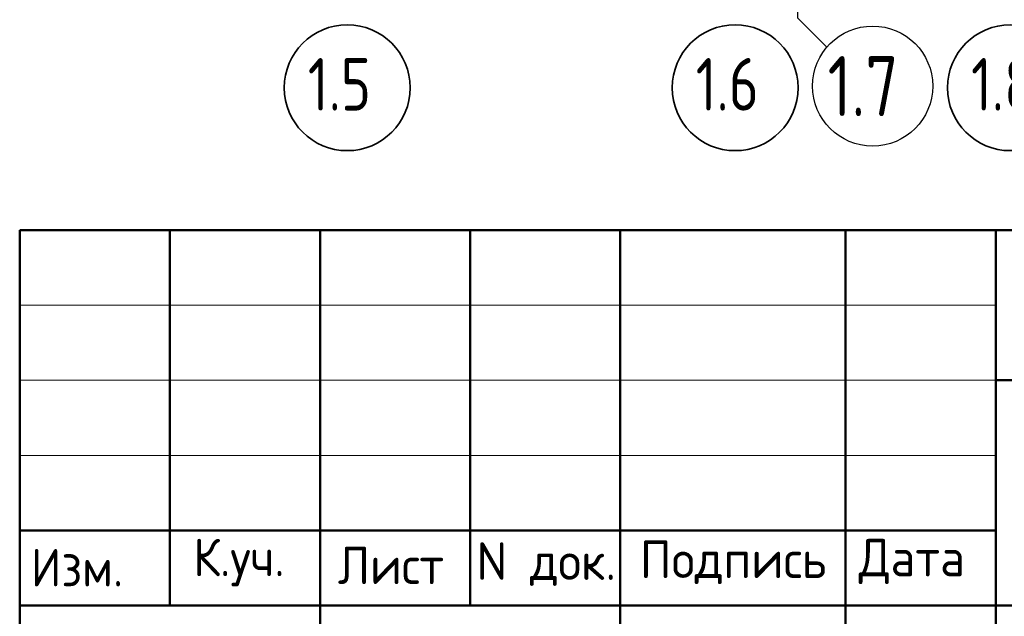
# Model space of a CAD drawing. Header units: millimetres. Extents: x 0 to 50400, y 0 to 35640.
# Tile 10 of 19: x 27600 to 35469, y 4113 to 8883. Entities that reach past the tile are written whole.
import ezdxf

# ---------------------------------------------------------------- set-up
doc = ezdxf.new("R2010")
doc.units = ezdxf.units.MM
doc.linetypes.add('______5', pattern=[1320, 960, -120, 120, -120])
doc.layers.add('Standard', color=7, linetype='Continuous', lineweight=25)
doc.layers.add('Оси', color=7, linetype='______5', true_color=0x656565)
doc.styles.add('ISOCPEUR', font='txt')

msp = doc.modelspace()

# ---------------------------------------------------------------- linework, layer by layer
at = {"layer": 'Standard', "color": 7, "linetype": 'Continuous', "lineweight": 50, "transparency": 33554687}
for p, q in [((27600, 600), (27600, 7200)), ((27600, 7200), (49800, 7200)), ((28800, 4200), (28800, 7200)), ((30000, 600), (30000, 7200)), ((31200, 4200), (31200, 7200)), ((32400, 600), (32400, 7200)), ((34200, 600), (34200, 7200)), ((35400, 600), (35400, 7200)), ((35400, 6000), (49800, 6000)), ((27600, 4800), (35400, 4800)), ((27600, 4800), (35400, 4800)), ((27600, 4200), (35400, 4200)), ((27600, 4200), (35400, 4200)), ((35400, 4200), (49800, 4200))]:
    msp.add_line(p, q, dxfattribs=at)
at = {"layer": 'Standard', "color": 7, "linetype": 'Continuous', "lineweight": 13, "transparency": 33554687}
for p, q in [((27600, 6600), (35400, 6600)), ((27600, 6000), (35400, 6000)), ((27600, 5400), (35400, 5400))]:
    msp.add_line(p, q, dxfattribs=at)
at = {"layer": 'Оси', "color": 7, "linetype": 'Continuous', "lineweight": 25, "transparency": 33554687}
msp.add_lwpolyline([(33815.1, 10304.8), (33815.1, 8896.8), (34050.1, 8661.8)], dxfattribs=at)
at = {"layer": 'Оси', "color": 7, "linetype": 'Continuous', "lineweight": 35, "transparency": 33554687}
for centre in [(30217.7, 8338.8), (33317.7, 8338.8), (35517.7, 8338.8)]:
    msp.add_circle(centre, 503.1, dxfattribs=at)
at = {"layer": 'Оси', "color": 7, "linetype": 'Continuous', "lineweight": 25, "transparency": 33554687}
msp.add_circle((34416.7, 8352), 480, dxfattribs=at)

# ---------------------------------------------------------------- texts
at = {"layer": 'Standard', "color": 7, "linetype": 'Continuous', "lineweight": 25, "transparency": 33554687, "char_height": 300, "attachment_point": 7, "style": 'ISOCPEUR'}
for s, insert, width in [('\\W0.93;Изм.', (27688.8, 4353), 903.476), ('\\W0.93;К.уч.', (28987.2, 4353), 979.214), ('\\W0.94;Лист', (30143, 4371.4), 1040.312), ('\\W0.95;N док.', (31251, 4356.8), 1281.75), ('\\W0.96;Подпись', (32555.3, 4371.4), 1613.136), ('\\W0.94;Дата', (34305.2, 4371.4), 1161.283)]:
    msp.add_mtext(s, dxfattribs=dict(at, insert=insert, width=width))
at = {"layer": 'Оси', "color": 7, "linetype": 'Continuous', "lineweight": 35, "transparency": 33554687, "attachment_point": 7, "style": 'ISOCPEUR'}
for s, insert, char_height, width in [('\\W0.79;1.6', (33002.7, 8156.1), 420, 795.308), ('\\W0.79;1.7', (34056.7, 8112), 480, 908.909), ('\\W0.79;1.8', (35202.7, 8156.1), 420, 795.308), ('\\W0.79;1.5', (29902.7, 8156.1), 420, 795.299)]:
    msp.add_mtext(s, dxfattribs=dict(at, insert=insert, char_height=char_height, width=width))

doc.saveas('drawing.dxf')
